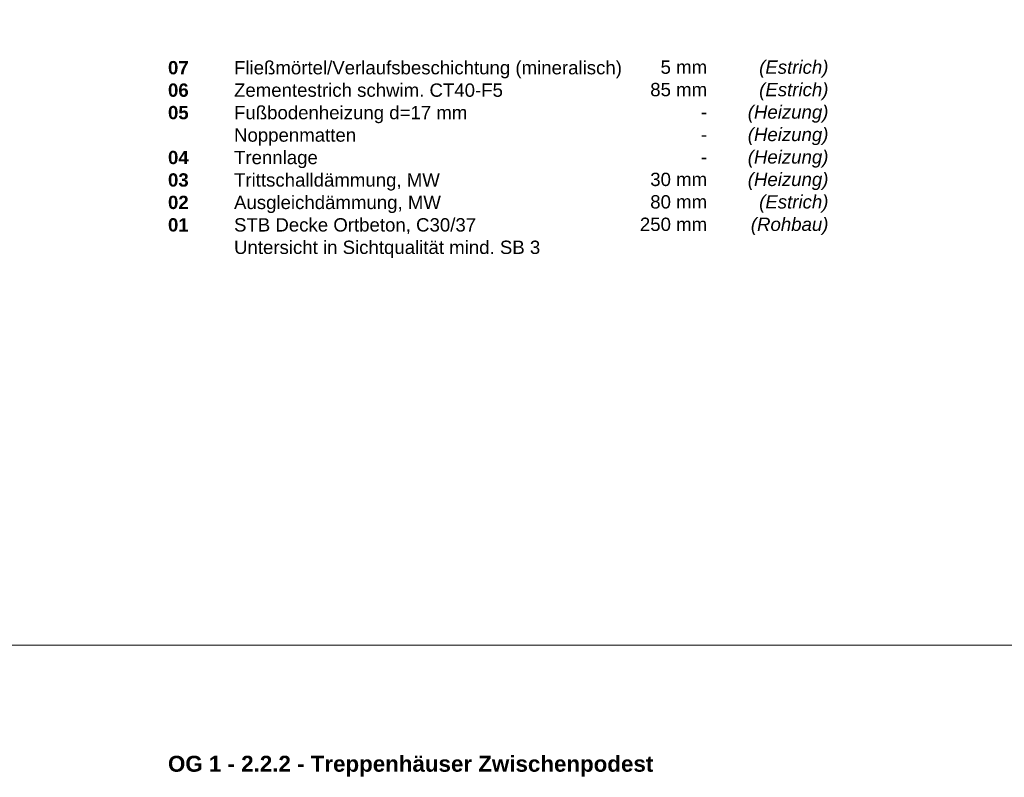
# Model space of a CAD drawing. Header units: metres. Extents: x 0.9 to 30.1, y -10.7 to 8.6.
# Tile 173 of 256: x 8.1 to 10, y 1.6 to 3. Entities that reach past the tile are written whole.
import ezdxf

# ---------------------------------------------------------------- set-up
doc = ezdxf.new("R2010")
doc.units = ezdxf.units.M
doc.layers.add('Keine', color=7, linetype='Continuous', lineweight=9)
doc.styles.add('Arial', font='arial.ttf')
doc.styles.add('Arial (bold)', font='arialbd.ttf')
doc.styles.add('Arial (italic)', font='ariali.ttf')

msp = doc.modelspace()

# ---------------------------------------------------------------- linework, layer by layer
at = {"layer": 'Keine', "color": 255, "flags": 128}
for points in [[(8, 4.2), (10, 4.2), (10, 1.8), (8, 1.8)], [(8, 1.8), (10, 1.8), (10, -0.6), (8, -0.6)]]:
    msp.add_lwpolyline(points, close=True, dxfattribs=at)

# ---------------------------------------------------------------- texts
at = {"layer": 'Keine', "color": 7, "insert": (8.3794, 2.90632), "char_height": 0.0252181, "attachment_point": 1, "line_spacing_factor": 1.011258, "style": 'Arial (bold)'}
msp.add_mtext('\\pxt4.957;07^I{\\fArial|b0|i0|c0|p0;Fließmörtel/Verlaufsbeschichtung (mineralisch)\\P}06 ^I{\\fArial|b0|i0|c0|p0;Zementestrich schwim. }{\\fArial|b0|i0|c0|p0;CT40-F5}{\\fArial|b0|i0|c0|p0;\\P}05{\\fArial|b0|i0|c0|p0; ^IFußbodenheizung d=17 mm \\P     ^INoppenmatten}{\\fArial|b0|i0|c0|p0;\\C1;\\P}04{\\fArial|b0|i0|c0|p0; ^ITrennlage\\P}03{\\fArial|b0|i0|c0|p0; ^ITrittschalldämmung, MW\\P}02{\\fArial|b0|i0|c0|p0; ^IAusgleichdämmung, MW}{\\fArial|b0|i0|c0|p0;\\P}01{\\fArial|b0|i0|c0|p0; ^ISTB Decke Ortbeton, C30/37\\P ^IUntersicht in Sichtqualität mind. SB 3}', dxfattribs=at)
at = {"layer": 'Keine', "color": 7, "transparency": 33554687, "char_height": 0.025218, "attachment_point": 3, "line_spacing_factor": 1.011258}
for s, insert, width, style in [('  5 mm\\P85 mm\\P-  \\P-\\P-\\P  30 mm\\P  80 mm\\P250 mm', (9.39978, 2.90738), 0.1510902, 'Arial'), ('(Estrich)\\P(Estrich)\\P(Heizung)\\P(Heizung)\\P(Heizung)\\P(Heizung)\\P(Estrich)\\P(Rohbau)', (9.6294, 2.90738), 0.175, 'Arial (italic)')]:
    msp.add_mtext(s, dxfattribs=dict(at, insert=insert, width=width, style=style))
at = {"layer": 'Keine', "color": 7, "transparency": 33554687, "insert": (8.3794, 1.59089), "char_height": 0.0302617, "attachment_point": 1, "line_spacing_factor": 0.994404, "style": 'Arial (bold)'}
msp.add_mtext('OG 1 - 2.2.2 - Treppenhäuser Zwischenpodest', dxfattribs=at)

doc.saveas('drawing.dxf')
